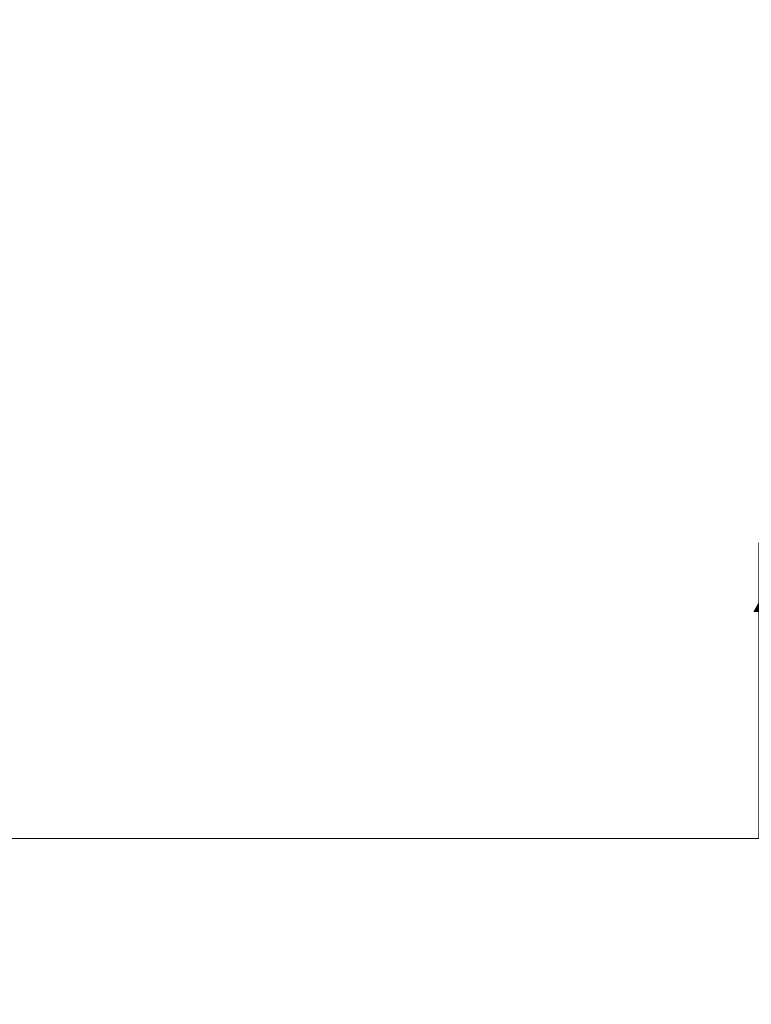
# Model space of a CAD drawing. Extents: x 145 to 1819, y 761 to 1310.
# Tile 9 of 88: x 360 to 460, y 1036 to 1171. Entities that reach past the tile are written whole.
import ezdxf
from ezdxf.enums import TextEntityAlignment as Align

# ---------------------------------------------------------------- set-up
doc = ezdxf.new("R2018")
doc.units = 0
doc.header["$MEASUREMENT"] = 0
doc.layers.add('B_ANNO_NOPLOT', color=47, linetype='Continuous', lineweight=18, plot=False)
doc.layers.add('B_ANNO_TEXT', color=7, linetype='Continuous', lineweight=18)
doc.styles.add('Annotative', font='calibri.ttf', dxfattribs={"height": 0.0625})
doc.styles.get("Standard").update_dxf_attribs({"font": 'calibri.ttf'})

# ---------------------------------------------------------------- blocks, each defined once
blk = doc.blocks.new('INS_SS42_BASE')
at = {"layer": 'B_ANNO_NOPLOT', "flags": 128}
blk.add_lwpolyline([(0, 0), (0, 252), (323.93, 252), (323.93, 238.86), (378, 238.86), (378, 40.5), (316.57, 40.5), (316.57, 0), (0, 0)], dxfattribs=at)
at = {"lineweight": 30, "flags": 104}
for tag, p in [('SUB1', (311.28, 226.1, 1.68)), ('SUB2', (319.28, 226.1, 1.68))]:
    blk.add_attdef(tag, text='', height=1.5, dxfattribs=at).set_placement(p, align=Align.MIDDLE_CENTER)
at = {"layer": 'B_ANNO_TEXT', "lineweight": 30}
for tag, p in [('SUB1', (311.28, 226.1)), ('SUB2', (319.28, 226.1))]:
    blk.add_attdef(tag, text='', height=1.5, dxfattribs=at).set_placement(p, align=Align.MIDDLE_CENTER)
at = {"layer": 'B_ANNO_TEXT', "style": 'Annotative'}
for tag, p in [('CORNER1', (97.36, 101.83)), ('CORNER2', (98.57, 3.31))]:
    blk.add_attdef(tag, text='', height=1.5, dxfattribs=at).set_placement(p, align=Align.BOTTOM_RIGHT)

msp = doc.modelspace()

# ---------------------------------------------------------------- block references
ref = msp.add_blockref('INS_SS42_BASE', (144.94, 1058.3))
lines = msp.add_mtext('XX.\\PABUT.', dxfattribs={"layer": 'B_ANNO_TEXT', "insert": (456.22, 1284.4), "char_height": 195.056, "attachment_point": 1})
ref.add_attrib('SUB1', '', (456.22, 1284.4)).embed_mtext(lines)

doc.saveas('drawing.dxf')
